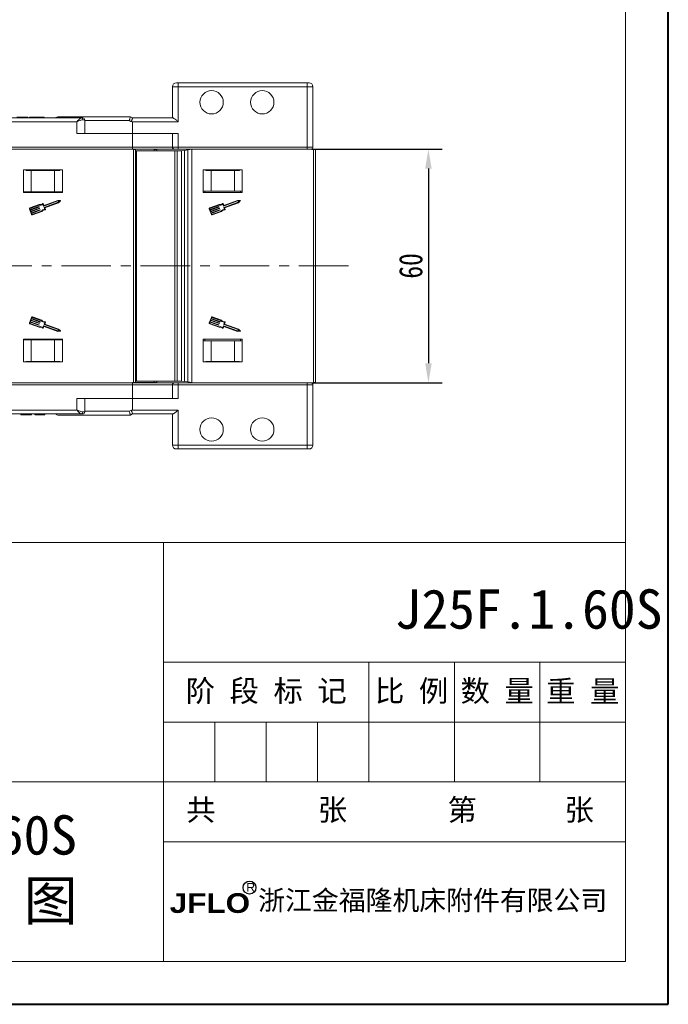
# Model space of a CAD drawing. Header units: millimetres. Extents: x 2623 to 3546, y -313 to 339.
# Tile 17 of 49: x 3379 to 3546, y -313 to -60. Entities that reach past the tile are written whole.
import ezdxf

# ---------------------------------------------------------------- set-up
doc = ezdxf.new("R2010")
doc.units = ezdxf.units.MM
doc.linetypes.add('CENTER2', pattern=[28.575, 19.05, -3.175, 3.175, -3.175])
doc.linetypes.add('CENTERX2', pattern=[20.32, 12.7, -2.54, 2.54, -2.54])
doc.layers.add('标注', color=1, linetype='Continuous', lineweight=13)
doc.layers.add('标注线', color=7, linetype='Continuous', lineweight=15)
doc.styles.get("Standard").update_dxf_attribs({"font": '仿宋_GB2312.ttf', "width": 0.8})
doc.styles.add('样式 6', font='仿宋_GB2312.ttf')
doc.dimstyles.new('副本 ISO-25.1', dxfattribs={"dimtxt": 6, "dimasz": 5, "dimexe": 3.5, "dimexo": 0.625, "dimgap": 1.5, "dimtad": 1, "dimdsep": 46, "dimtxsty": 'Standard', "dimcen": 2.5, "dimadec": 0, "dimazin": 0, "dimtfac": 1, "dimtmove": 0, "dimatfit": 3, "dimfxl": 0, "dimarcsym": 0})

# ---------------------------------------------------------------- blocks, each defined once
blk = doc.blocks.new('*D717')
at = {"color": 0, "lineweight": -2}
for p, q in [((3454.05, -93.7), (3487.5, -93.7)), ((3484, -98.7), (3484, -148.7)), ((3453.98, -153.7), (3487.5, -153.7))]:
    blk.add_line(p, q, dxfattribs=at)
at = {"color": 0, "lineweight": 9}
for points in [[(3483.17, -98.7), (3484.83, -98.7), (3484, -93.7)], [(3483.17, -148.7), (3484.83, -148.7), (3484, -153.7)]]:
    blk.add_solid(points, dxfattribs=at)
at = {"layer": 'Defpoints', "color": 0, "lineweight": 9}
for p in [(3453.43, -93.7), (3453.36, -153.7), (3484, -153.7)]:
    blk.add_point(p, dxfattribs=at)
at = {"color": 0, "lineweight": 9, "insert": (3479.5, -123.7), "char_height": 6, "attachment_point": 5, "rotation": 90}
blk.add_mtext('60', dxfattribs=at)

msp = doc.modelspace()

# ---------------------------------------------------------------- linework, layer by layer
at = {"color": 7, "lineweight": 40}
for p, q in [((3545.569, -313.261), (3545.569, 338.895)), ((2623.33, -313.261), (3545.569, -313.261))]:
    msp.add_line(p, q, dxfattribs=at)
at = {"color": 7, "lineweight": 13}
for p, q in [((3534.59, -302.281), (3534.59, 327.916)), ((3042.696, -194.687), (3534.59, -194.687)), ((3139.345, -302.281), (3534.59, -302.281))]:
    msp.add_line(p, q, dxfattribs=at)
at = {"color": 7, "linetype": 'Continuous', "lineweight": 15}
for p, q in [((3418.308, -77.701), (3418.308, -85.701)), ((3418.308, -77.701), (3419.808, -77.701)), ((3419.808, -76.701), (3419.308, -76.701)), ((3419.808, -76.701), (3419.808, -77.701)), ((3419.808, -76.701), (3452.857, -76.701)), ((3452.857, -77.701), (3419.808, -77.701)), ((3419.808, -77.701), (3419.808, -86.701)), ((3452.857, -76.701), (3452.857, -77.701)), ((3453.357, -76.701), (3452.857, -76.701)), ((3452.857, -93.201), (3452.857, -77.701)), ((3454.357, -77.701), (3452.857, -77.701)), ((3454.357, -77.701), (3454.357, -93.201)), ((3362.055, -85.701), (3394.905, -85.701)), ((3381.171, -85.501), (3378.35, -85.501)), ((3381.171, -85.501), (3381.171, -85.701)), ((3381.581, -85.501), (3381.581, -85.701)), ((3383.484, -85.501), (3383.484, -85.701)), ((3385.376, -85.501), (3385.376, -85.701)), ((3389.055, -85.401), (3407.535, -85.401)), ((3394.905, -85.701), (3395.287, -85.701)), ((3407.535, -85.401), (3407.536, -85.401)), ((3407.536, -85.401), (3408.055, -85.701)), ((3408.055, -85.701), (3418.394, -85.701)), ((3393.787, -86.701), (3362.055, -86.701)), ((3393.787, -89.701), (3393.787, -86.701)), ((3395.278, -86.201), (3395.787, -86.201)), ((3395.787, -89.701), (3395.787, -86.201)), ((3407.226, -86.401), (3395.787, -86.401)), ((3407.579, -86.595), (3407.226, -86.401)), ((3408.055, -86.701), (3408.055, -89.701)), ((3419.808, -86.701), (3408.055, -86.701)), ((3393.787, -89.701), (3408.055, -89.701)), ((3408.055, -89.701), (3408.055, -93.201)), ((3408.055, -89.701), (3419.808, -89.701)), ((3418.308, -89.701), (3418.308, -93.201)), ((3419.808, -93.201), (3419.808, -89.701)), ((3376.976, -93.201), (3408.055, -93.201)), ((3408.055, -93.201), (3408.055, -93.701)), ((3408.055, -93.201), (3418.308, -93.201)), ((3418.308, -93.201), (3419.808, -93.201)), ((3419.808, -93.201), (3452.857, -93.201)), ((3419.808, -93.201), (3419.808, -93.701)), ((3452.857, -93.201), (3452.857, -93.701)), ((3452.857, -93.201), (3454.357, -93.201)), ((3408.055, -93.701), (3376.976, -93.701)), ((3408.053, -93.771), (3393.555, -93.701)), ((3408.344, -93.798), (3393.555, -93.701)), ((3413.595, -93.798), (3408.053, -93.771)), ((3408.053, -93.796), (3408.053, -93.771)), ((3418.808, -93.701), (3408.055, -93.701)), ((3408.344, -123.701), (3408.344, -93.798)), ((3408.344, -93.798), (3408.844, -93.801)), ((3408.844, -93.801), (3408.844, -123.701)), ((3408.844, -94.151), (3409.111, -94.151)), ((3409.111, -94.151), (3409.111, -123.701)), ((3409.111, -94.151), (3418.913, -94.151)), ((3413.595, -93.798), (3414.252, -93.801)), ((3413.595, -94.151), (3413.595, -93.798)), ((3414.252, -93.801), (3414.252, -94.151)), ((3419.808, -93.701), (3418.808, -93.701)), ((3418.913, -94.151), (3418.913, -123.701)), ((3418.913, -94.151), (3419.473, -94.151)), ((3419.473, -94.151), (3419.473, -123.701)), ((3419.473, -94.151), (3420.641, -94.151)), ((3452.857, -93.701), (3419.808, -93.701)), ((3420.641, -94.151), (3421.429, -94.036)), ((3420.641, -94.151), (3420.641, -123.701)), ((3421.429, -94.036), (3422.251, -93.915)), ((3421.429, -94.036), (3421.429, -123.701)), ((3422.251, -93.915), (3423.236, -93.771)), ((3422.251, -123.701), (3422.251, -93.915)), ((3423.707, -93.701), (3423.236, -93.771)), ((3423.236, -93.771), (3423.236, -123.701)), ((3454.496, -93.798), (3439.707, -93.701)), ((3453.857, -93.701), (3452.857, -93.701)), ((3454.496, -123.701), (3454.496, -93.798)), ((3454.496, -93.798), (3454.996, -93.801)), ((3454.996, -93.801), (3454.996, -123.701)), ((3390.055, -99.051), (3380.055, -99.051)), ((3380.055, -99.051), (3380.055, -104.851)), ((3380.722, -99.201), (3380.722, -99.051)), ((3382.055, -99.201), (3380.722, -99.201)), ((3382.055, -104.701), (3382.055, -99.201)), ((3388.055, -99.201), (3382.055, -99.201)), ((3388.055, -104.701), (3388.055, -99.201)), ((3389.389, -99.201), (3388.055, -99.201)), ((3389.389, -99.051), (3389.389, -99.201)), ((3390.055, -104.851), (3390.055, -99.051)), ((3436.207, -99.051), (3426.207, -99.051)), ((3426.207, -99.051), (3426.207, -104.851)), ((3426.874, -99.201), (3426.874, -99.051)), ((3428.207, -99.201), (3426.874, -99.201)), ((3428.207, -104.501), (3428.207, -99.201)), ((3434.207, -99.201), (3428.207, -99.201)), ((3434.207, -104.501), (3434.207, -99.201)), ((3435.541, -99.201), (3434.207, -99.201)), ((3435.541, -99.051), (3435.541, -99.201)), ((3436.207, -104.851), (3436.207, -99.051)), ((3382.055, -104.701), (3380.055, -104.701)), ((3380.055, -104.851), (3390.055, -104.851)), ((3380.455, -104.701), (3380.455, -104.851)), ((3388.055, -104.701), (3382.055, -104.701)), ((3390.055, -104.701), (3388.055, -104.701)), ((3389.655, -104.701), (3389.655, -104.851)), ((3428.207, -104.501), (3426.207, -104.501)), ((3426.207, -104.851), (3436.207, -104.851)), ((3426.607, -104.501), (3426.607, -104.851)), ((3434.207, -104.501), (3428.207, -104.501)), ((3436.207, -104.501), (3434.207, -104.501)), ((3435.807, -104.501), (3435.807, -104.851)), ((3384.101, -107.944), (3381.723, -108.813)), ((3384.108, -108.077), (3381.767, -108.932)), ((3381.817, -109.254), (3383.99, -108.46)), ((3384.034, -108.58), (3381.86, -109.374)), ((3384.031, -108.479), (3384.053, -108.539)), ((3385.225, -108.315), (3385.055, -107.851)), ((3385.301, -108.151), (3385.142, -107.717)), ((3388.878, -107.014), (3385.265, -108.334)), ((3388.859, -106.885), (3385.342, -108.17)), ((3385.397, -108.694), (3389.009, -107.374)), ((3385.531, -108.781), (3389.078, -107.485)), ((3389.524, -106.919), (3388.859, -106.885)), ((3389.367, -107.039), (3388.878, -107.014)), ((3389.009, -107.374), (3389.367, -107.039)), ((3389.078, -107.485), (3389.564, -107.03)), ((3430.253, -107.944), (3427.875, -108.813)), ((3430.26, -108.077), (3427.919, -108.932)), ((3427.969, -109.254), (3430.142, -108.46)), ((3430.186, -108.58), (3428.013, -109.374)), ((3430.183, -108.479), (3430.205, -108.539)), ((3431.377, -108.315), (3431.207, -107.851)), ((3431.453, -108.151), (3431.294, -107.717)), ((3435.03, -107.014), (3431.418, -108.334)), ((3435.011, -106.885), (3431.494, -108.17)), ((3431.549, -108.694), (3435.162, -107.374)), ((3431.683, -108.781), (3435.23, -107.485)), ((3435.676, -106.919), (3435.011, -106.885)), ((3435.519, -107.039), (3435.03, -107.014)), ((3435.162, -107.374), (3435.519, -107.039)), ((3435.23, -107.485), (3435.716, -107.03)), ((3381.609, -109.058), (3382.135, -110.497)), ((3381.729, -109.014), (3381.817, -109.254)), ((3381.86, -109.374), (3381.97, -109.674)), ((3381.97, -109.674), (3384.144, -108.88)), ((3384.187, -109), (3382.014, -109.794)), ((3382.014, -109.794), (3382.123, -110.094)), ((3382.123, -110.094), (3384.297, -109.3)), ((3384.341, -109.419), (3382.167, -110.214)), ((3382.167, -110.214), (3382.255, -110.453)), ((3382.337, -110.491), (3384.677, -109.636)), ((3382.381, -110.611), (3384.759, -109.743)), ((3384.184, -108.899), (3384.206, -108.959)), ((3384.338, -109.319), (3384.36, -109.379)), ((3385.547, -109.198), (3385.378, -108.735)), ((3385.7, -109.245), (3385.531, -108.781)), ((3427.761, -109.058), (3428.287, -110.497)), ((3427.881, -109.014), (3427.969, -109.254)), ((3428.013, -109.374), (3428.122, -109.674)), ((3428.122, -109.674), (3430.296, -108.88)), ((3430.34, -109), (3428.166, -109.794)), ((3428.166, -109.794), (3428.276, -110.094)), ((3428.276, -110.094), (3430.449, -109.3)), ((3430.493, -109.419), (3428.319, -110.214)), ((3428.319, -110.214), (3428.407, -110.453)), ((3428.489, -110.491), (3430.83, -109.636)), ((3428.533, -110.611), (3430.911, -109.743)), ((3430.337, -108.899), (3430.359, -108.959)), ((3430.49, -109.319), (3430.512, -109.379)), ((3431.699, -109.198), (3431.53, -108.735)), ((3431.852, -109.245), (3431.683, -108.781)), ((3408.344, -153.605), (3408.344, -123.701)), ((3408.844, -123.701), (3408.844, -153.601)), ((3409.111, -123.701), (3409.111, -153.251)), ((3418.913, -123.701), (3418.913, -153.251)), ((3419.473, -123.701), (3419.473, -153.251)), ((3420.641, -123.701), (3420.641, -153.251)), ((3421.429, -123.701), (3421.429, -153.367)), ((3422.251, -153.488), (3422.251, -123.701)), ((3423.236, -123.701), (3423.236, -153.632)), ((3454.496, -153.605), (3454.496, -123.701)), ((3454.996, -123.701), (3454.996, -153.601)), ((3382.135, -136.906), (3381.609, -138.345)), ((3381.723, -138.59), (3384.101, -139.459)), ((3381.817, -138.149), (3381.729, -138.388)), ((3381.767, -138.47), (3384.108, -139.326)), ((3383.99, -138.943), (3381.817, -138.149)), ((3381.97, -137.729), (3381.86, -138.029)), ((3381.86, -138.029), (3384.034, -138.823)), ((3384.144, -138.523), (3381.97, -137.729)), ((3382.123, -137.309), (3382.014, -137.609)), ((3382.014, -137.609), (3384.187, -138.403)), ((3384.297, -138.103), (3382.123, -137.309)), ((3382.255, -136.949), (3382.167, -137.189)), ((3382.167, -137.189), (3384.341, -137.983)), ((3384.677, -137.766), (3382.337, -136.911)), ((3384.759, -137.66), (3382.381, -136.791)), ((3384.053, -138.864), (3384.031, -138.924)), ((3384.206, -138.444), (3384.184, -138.504)), ((3384.36, -138.024), (3384.338, -138.084)), ((3385.378, -138.668), (3385.547, -138.205)), ((3389.009, -140.029), (3385.397, -138.709)), ((3385.531, -138.622), (3385.7, -138.158)), ((3389.078, -139.918), (3385.531, -138.622)), ((3428.287, -136.906), (3427.761, -138.345)), ((3427.875, -138.59), (3430.253, -139.459)), ((3427.969, -138.149), (3427.881, -138.388)), ((3427.919, -138.47), (3430.26, -139.326)), ((3430.142, -138.943), (3427.969, -138.149)), ((3428.122, -137.729), (3428.013, -138.029)), ((3428.013, -138.029), (3430.186, -138.823)), ((3430.296, -138.523), (3428.122, -137.729)), ((3428.276, -137.309), (3428.166, -137.609)), ((3428.166, -137.609), (3430.34, -138.403)), ((3430.449, -138.103), (3428.276, -137.309)), ((3428.407, -136.949), (3428.319, -137.189)), ((3428.319, -137.189), (3430.493, -137.983)), ((3430.83, -137.766), (3428.489, -136.911)), ((3430.911, -137.66), (3428.533, -136.791)), ((3430.205, -138.864), (3430.183, -138.924)), ((3430.359, -138.444), (3430.337, -138.504)), ((3430.512, -138.024), (3430.49, -138.084)), ((3431.53, -138.668), (3431.699, -138.205)), ((3435.162, -140.029), (3431.549, -138.709)), ((3431.683, -138.622), (3431.852, -138.158)), ((3435.23, -139.918), (3431.683, -138.622)), ((3385.055, -139.551), (3385.225, -139.088)), ((3385.142, -139.686), (3385.301, -139.252)), ((3385.265, -139.069), (3388.878, -140.389)), ((3385.342, -139.233), (3388.859, -140.518)), ((3388.859, -140.518), (3389.524, -140.483)), ((3388.878, -140.389), (3389.367, -140.363)), ((3389.367, -140.363), (3389.009, -140.029)), ((3389.564, -140.373), (3389.078, -139.918)), ((3431.207, -139.551), (3431.377, -139.088)), ((3431.294, -139.686), (3431.453, -139.252)), ((3431.418, -139.069), (3435.03, -140.389)), ((3431.494, -139.233), (3435.011, -140.518)), ((3435.011, -140.518), (3435.676, -140.483)), ((3435.03, -140.389), (3435.519, -140.363)), ((3435.519, -140.363), (3435.162, -140.029)), ((3435.716, -140.373), (3435.23, -139.918)), ((3390.055, -142.551), (3380.055, -142.551)), ((3380.055, -142.551), (3380.055, -148.351)), ((3382.055, -142.701), (3380.055, -142.701)), ((3380.455, -142.551), (3380.455, -142.701)), ((3382.055, -142.701), (3382.055, -148.201)), ((3388.055, -142.701), (3382.055, -142.701)), ((3388.055, -142.701), (3388.055, -148.201)), ((3390.055, -142.701), (3388.055, -142.701)), ((3389.655, -142.551), (3389.655, -142.701)), ((3390.055, -148.351), (3390.055, -142.551)), ((3436.207, -142.551), (3426.207, -142.551)), ((3426.207, -142.551), (3426.207, -148.351)), ((3426.207, -142.901), (3428.207, -142.901)), ((3426.607, -142.551), (3426.607, -142.901)), ((3428.207, -142.901), (3428.207, -148.201)), ((3428.207, -142.901), (3434.207, -142.901)), ((3434.207, -142.901), (3434.207, -148.201)), ((3434.207, -142.901), (3436.207, -142.901)), ((3435.807, -142.551), (3435.807, -142.901)), ((3436.207, -148.351), (3436.207, -142.551)), ((3380.055, -148.351), (3390.055, -148.351)), ((3380.722, -148.201), (3380.722, -148.351)), ((3382.055, -148.201), (3380.722, -148.201)), ((3388.055, -148.201), (3382.055, -148.201)), ((3389.389, -148.201), (3388.055, -148.201)), ((3389.389, -148.351), (3389.389, -148.201)), ((3426.207, -148.351), (3436.207, -148.351)), ((3426.874, -148.201), (3428.207, -148.201)), ((3426.874, -148.351), (3426.874, -148.201)), ((3428.207, -148.201), (3434.207, -148.201)), ((3434.207, -148.201), (3435.541, -148.201)), ((3435.541, -148.201), (3435.541, -148.351)), ((3408.055, -153.701), (3376.976, -153.701)), ((3393.555, -153.701), (3408.344, -153.605)), ((3393.555, -153.701), (3408.053, -153.631)), ((3408.053, -153.631), (3413.595, -153.605)), ((3408.053, -153.631), (3408.053, -153.607)), ((3418.808, -153.701), (3408.055, -153.701)), ((3408.055, -154.201), (3408.055, -153.701)), ((3408.844, -153.601), (3408.344, -153.605)), ((3409.111, -153.251), (3408.844, -153.251)), ((3418.913, -153.251), (3409.111, -153.251)), ((3413.595, -153.605), (3413.595, -153.251)), ((3414.252, -153.601), (3413.595, -153.605)), ((3414.252, -153.251), (3414.252, -153.601)), ((3418.808, -153.701), (3419.808, -153.701)), ((3419.473, -153.251), (3418.913, -153.251)), ((3420.641, -153.251), (3419.473, -153.251)), ((3419.808, -153.701), (3452.857, -153.701)), ((3419.808, -153.701), (3419.808, -154.201)), ((3421.429, -153.367), (3420.641, -153.251)), ((3422.251, -153.488), (3421.429, -153.367)), ((3423.236, -153.632), (3422.251, -153.488)), ((3423.236, -153.632), (3423.707, -153.701)), ((3439.707, -153.701), (3454.496, -153.605)), ((3452.857, -153.701), (3452.857, -154.201)), ((3452.857, -153.701), (3453.857, -153.701)), ((3454.996, -153.601), (3454.496, -153.605)), ((3376.976, -154.201), (3408.055, -154.201)), ((3408.055, -157.701), (3408.055, -154.201)), ((3408.055, -154.201), (3418.308, -154.201)), ((3418.308, -154.201), (3418.308, -157.701)), ((3419.808, -154.201), (3418.308, -154.201)), ((3419.808, -154.201), (3419.808, -157.701)), ((3452.857, -154.201), (3419.808, -154.201)), ((3452.857, -169.701), (3452.857, -154.201)), ((3454.357, -154.201), (3452.857, -154.201)), ((3454.357, -154.201), (3454.357, -169.701)), ((3393.787, -157.701), (3393.787, -160.701)), ((3393.787, -157.701), (3408.055, -157.701)), ((3395.787, -161.201), (3395.787, -157.701)), ((3419.808, -157.701), (3408.055, -157.701)), ((3408.055, -160.701), (3408.055, -157.701)), ((3393.787, -160.701), (3362.055, -160.701)), ((3362.055, -161.701), (3394.905, -161.701)), ((3379.427, -161.901), (3379.427, -161.701)), ((3379.683, -161.901), (3379.683, -161.701)), ((3381.376, -161.901), (3381.376, -161.701)), ((3382.145, -161.901), (3382.145, -161.701)), ((3382.965, -161.901), (3382.965, -161.701)), ((3383.053, -161.901), (3383.053, -161.701)), ((3384.294, -161.901), (3384.294, -161.701)), ((3385.53, -161.901), (3385.53, -161.701)), ((3394.905, -161.701), (3395.287, -161.701)), ((3395.278, -161.201), (3395.787, -161.201)), ((3395.787, -161.001), (3407.226, -161.001)), ((3407.226, -161.001), (3407.579, -160.808)), ((3408.055, -161.701), (3407.536, -162.001)), ((3408.055, -160.701), (3419.808, -160.701)), ((3418.394, -161.701), (3408.055, -161.701)), ((3418.308, -161.701), (3418.308, -169.701)), ((3419.808, -160.701), (3419.808, -169.701)), ((3379.427, -161.901), (3379.683, -161.901)), ((3379.683, -161.901), (3381.376, -161.901)), ((3381.376, -161.901), (3382.145, -161.901)), ((3407.535, -162.001), (3389.055, -162.001)), ((3407.536, -162.001), (3407.535, -162.001)), ((3419.808, -169.701), (3418.308, -169.701)), ((3419.308, -170.701), (3419.808, -170.701)), ((3419.808, -169.701), (3452.857, -169.701)), ((3419.808, -169.701), (3419.808, -170.701)), ((3452.857, -170.701), (3419.808, -170.701)), ((3452.857, -169.701), (3452.857, -170.701)), ((3454.357, -169.701), (3452.857, -169.701)), ((3452.857, -170.701), (3453.357, -170.701))]:
    msp.add_line(p, q, dxfattribs=at)
at = {"color": 1, "linetype": 'CENTERX2', "lineweight": 13}
msp.add_line((3463.479, -123.701), (2912.818, -123.701), dxfattribs=at)
at = {"color": 7, "lineweight": 15}
for p, q in [((3416.017, -302.281), (3416.017, -194.687)), ((3416.017, -225.428), (3534.59, -225.428)), ((3468.716, -256.169), (3468.716, -225.428)), ((3490.674, -256.169), (3490.674, -225.428)), ((3512.632, -256.169), (3512.632, -225.428)), ((3416.017, -240.799), (3534.59, -240.799)), ((3429.192, -256.169), (3429.192, -240.799)), ((3442.366, -256.169), (3442.366, -240.799)), ((3455.541, -256.169), (3455.541, -240.799)), ((3139.345, -256.169), (3400.646, -256.169)), ((3400.646, -256.169), (3534.59, -256.169)), ((3416.017, -271.54), (3534.59, -271.54))]:
    msp.add_line(p, q, dxfattribs=at)
at = {"color": 7, "linetype": 'Continuous', "lineweight": 15}
for centre in [(3428.357, -81.701), (3441.357, -81.701), (3428.357, -165.701), (3441.357, -165.701)]:
    msp.add_circle(centre, 3, dxfattribs=at)
for centre, radius, start, end in [((3419.308, -77.701), 1, 90, 180), ((3453.357, -77.701), 1, 0, 90), ((3389.055, -86.401), 1, 90, 135.573), ((3394.831, -86.146), 0.451, 352.91865, 80.4798), ((3395.287, -86.201), 0.5, 0, 90), ((3418.808, -93.201), 0.5, 180, 270), ((3453.857, -93.201), 0.5, 270, 360), ((3384.001, -108.49), 0.0319, 20.07046, 110.07046), ((3384.023, -108.55), 0.0319, 290.07046, 20.07046), ((3384.359, -107.03), 0.949, 254.2528, 315.58546), ((3384.359, -107.03), 1.076, 256.51116, 310.30711), ((3385.082, -107.739), 0.0638, 20.07046, 135.58546), ((3385.255, -108.304), 0.0319, 200.07046, 290.07046), ((3385.331, -108.14), 0.0319, 200.07046, 290.07046), ((3389.52, -106.983), 0.0638, 313.09192, 87.049), ((3430.153, -108.49), 0.0319, 20.07046, 110.07046), ((3430.175, -108.55), 0.0319, 290.07046, 20.07046), ((3430.511, -107.03), 0.949, 254.2528, 315.58546), ((3430.511, -107.03), 1.076, 256.51116, 310.30711), ((3431.234, -107.739), 0.0638, 20.07046, 135.58546), ((3431.407, -108.304), 0.0319, 200.07046, 290.07046), ((3431.483, -108.14), 0.0319, 200.07046, 290.07046), ((3435.673, -106.983), 0.0638, 313.09192, 87.049), ((3381.789, -108.992), 0.192, 110.07046, 200.07046), ((3381.789, -108.992), 0.0638, 110.07046, 200.07046), ((3382.315, -110.432), 0.192, 200.07046, 290.07046), ((3382.315, -110.432), 0.0638, 200.07046, 290.07046), ((3384.154, -108.91), 0.0319, 20.07046, 110.07046), ((3384.176, -108.97), 0.0319, 290.07046, 20.07046), ((3384.308, -109.33), 0.0319, 20.07046, 110.07046), ((3384.33, -109.389), 0.0319, 290.07046, 20.07046), ((3385.544, -110.275), 1.076, 89.8338, 143.62975), ((3385.544, -110.275), 0.949, 84.55545, 145.88812), ((3385.408, -108.724), 0.0319, 110.07046, 200.07046), ((3385.64, -109.267), 0.0638, 264.55545, 20.07046), ((3427.941, -108.992), 0.192, 110.07046, 200.07046), ((3427.941, -108.992), 0.0638, 110.07046, 200.07046), ((3428.467, -110.432), 0.192, 200.07046, 290.07046), ((3428.467, -110.432), 0.0638, 200.07046, 290.07046), ((3430.307, -108.91), 0.0319, 20.07046, 110.07046), ((3430.329, -108.97), 0.0319, 290.07046, 20.07046), ((3430.46, -109.33), 0.0319, 20.07046, 110.07046), ((3430.482, -109.389), 0.0319, 290.07046, 20.07046), ((3431.696, -110.275), 1.076, 89.8338, 143.62975), ((3431.696, -110.275), 0.949, 84.55545, 145.88812), ((3431.56, -108.724), 0.0319, 110.07046, 200.07046), ((3431.792, -109.267), 0.0638, 264.55545, 20.07046), ((3381.789, -138.41), 0.192, 159.92954, 249.92954), ((3381.789, -138.41), 0.0638, 159.92954, 249.92954), ((3382.315, -136.971), 0.192, 69.92954, 159.92954), ((3382.315, -136.971), 0.0638, 69.92954, 159.92954), ((3384.001, -138.913), 0.0319, 249.92954, 339.92954), ((3384.023, -138.853), 0.0319, 339.92954, 69.92954), ((3384.154, -138.493), 0.0319, 249.92954, 339.92954), ((3384.176, -138.433), 0.0319, 339.92954, 69.92954), ((3384.308, -138.073), 0.0319, 249.92954, 339.92954), ((3384.33, -138.013), 0.0319, 339.92954, 69.92954), ((3385.544, -137.128), 1.076, 216.37025, 270.1662), ((3385.544, -137.128), 0.949, 214.11188, 275.44455), ((3385.408, -138.679), 0.0319, 159.92954, 249.92954), ((3385.64, -138.136), 0.0638, 339.92954, 95.44455), ((3427.941, -138.41), 0.192, 159.92954, 249.92954), ((3427.941, -138.41), 0.0638, 159.92954, 249.92954), ((3428.467, -136.971), 0.192, 69.92954, 159.92954), ((3428.467, -136.971), 0.0638, 69.92954, 159.92954), ((3430.153, -138.913), 0.0319, 249.92954, 339.92954), ((3430.175, -138.853), 0.0319, 339.92954, 69.92954), ((3430.307, -138.493), 0.0319, 249.92954, 339.92954), ((3430.329, -138.433), 0.0319, 339.92954, 69.92954), ((3430.46, -138.073), 0.0319, 249.92954, 339.92954), ((3430.482, -138.013), 0.0319, 339.92954, 69.92954), ((3431.696, -137.128), 1.076, 216.37025, 270.1662), ((3431.696, -137.128), 0.949, 214.11188, 275.44455), ((3431.56, -138.679), 0.0319, 159.92954, 249.92954), ((3431.792, -138.136), 0.0638, 339.92954, 95.44455), ((3384.359, -140.372), 0.949, 44.41454, 105.7472), ((3384.359, -140.372), 1.076, 49.69289, 103.48884), ((3385.082, -139.664), 0.0638, 224.41454, 339.92954), ((3385.255, -139.099), 0.0319, 69.92954, 159.92954), ((3385.331, -139.263), 0.0319, 69.92954, 159.92954), ((3389.52, -140.42), 0.0638, 272.951, 46.90808), ((3430.511, -140.372), 0.949, 44.41454, 105.7472), ((3430.511, -140.372), 1.076, 49.69289, 103.48884), ((3431.234, -139.664), 0.0638, 224.41454, 339.92954), ((3431.407, -139.099), 0.0319, 69.92954, 159.92954), ((3431.483, -139.263), 0.0319, 69.92954, 159.92954), ((3435.673, -140.42), 0.0638, 272.951, 46.90808), ((3418.808, -154.201), 0.5, 90, 180), ((3453.857, -154.201), 0.5, 360, 90), ((3389.055, -161.001), 1, 224.427, 270), ((3394.831, -161.257), 0.451, 279.5202, 7.08135), ((3395.287, -161.201), 0.5, 270, 0), ((3419.308, -169.701), 1, 180, 270), ((3453.357, -169.701), 1, 270, 0)]:
    msp.add_arc(centre, radius, start, end, dxfattribs=at)
for points, knots in [([(3383.484, -85.501), (3383.188, -85.501), (3382.597, -85.501), (3381.935, -85.501), (3381.619, -85.501), (3381.594, -85.501), (3381.581, -85.501)], [0, 0, 0, 0, 0.2799425, 0.558704, 0.7790449, 1, 1, 1, 1]), ([(3385.376, -85.501), (3385.356, -85.501), (3385.317, -85.501), (3384.851, -85.501), (3384.179, -85.501), (3383.716, -85.501), (3383.484, -85.501)], [0, 0, 0, 0, 0.280551, 0.5594882, 0.779434, 1, 1, 1, 1]), ([(3394.905, -85.701), (3394.878, -85.704), (3394.822, -85.711), (3394.715, -85.763), (3394.587, -85.854), (3394.471, -85.958), (3394.314, -86.111), (3394.159, -86.277), (3393.993, -86.465), (3393.914, -86.555), (3393.869, -86.607), (3393.843, -86.638), (3393.82, -86.664), (3393.805, -86.681), (3393.797, -86.69), (3393.791, -86.697), (3393.789, -86.699), (3393.787, -86.701)], [0, 0, 0, 0, 0.1010295, 0.2049461, 0.3371683, 0.4742971, 0.5161999, 0.7436507, 0.8530899, 0.914248, 0.9321698, 0.9601369, 0.976545, 0.9861936, 0.994698, 0.9959318, 1, 1, 1, 1]), ([(3407.226, -86.401), (3407.227, -86.398), (3407.25, -86.314), (3407.303, -86.12), (3407.383, -85.84), (3407.457, -85.597), (3407.513, -85.433), (3407.528, -85.412), (3407.535, -85.401)], [0, 0, 0, 0, 0.0057799, 0.1637764, 0.3793246, 0.5883639, 0.7941222, 1, 1, 1, 1]), ([(3407.579, -86.595), (3407.606, -86.601), (3407.648, -86.61), (3407.702, -86.612), (3407.739, -86.604), (3407.769, -86.582), (3407.816, -86.507), (3407.871, -86.324), (3407.946, -86.068), (3408.012, -85.837), (3408.047, -85.718), (3408.053, -85.706), (3408.055, -85.701)], [0, 0, 0, 0, 0.0479201, 0.0766572, 0.0956373, 0.1147646, 0.1424223, 0.2522179, 0.4613603, 0.6703329, 0.8736718, 1, 1, 1, 1]), ([(3418.394, -85.701), (3418.441, -85.713), (3418.547, -85.738), (3418.841, -85.933), (3419.266, -86.259), (3419.616, -86.544), (3419.806, -86.7), (3419.808, -86.701)], [0, 0, 0, 0, 0.1664776, 0.3704483, 0.6541641, 0.9963634, 1, 1, 1, 1]), ([(3393.787, -86.701), (3393.79, -86.7), (3393.801, -86.695), (3393.839, -86.679), (3393.884, -86.659), (3394.143, -86.548), (3394.539, -86.382), (3394.992, -86.227), (3395.199, -86.208), (3395.278, -86.201)], [0, 0, 0, 0, 0.0050875, 0.0203691, 0.0708073, 0.0890863, 0.5003107, 0.809226, 1, 1, 1, 1]), ([(3408.055, -86.701), (3408.046, -86.699), (3407.887, -86.664), (3407.729, -86.628), (3407.579, -86.595)], [0, 0, 0, 0, 0.0580196, 1, 1, 1, 1]), ([(3393.787, -160.701), (3393.79, -160.703), (3393.801, -160.707), (3393.839, -160.724), (3393.884, -160.743), (3394.143, -160.855), (3394.539, -161.021), (3394.992, -161.176), (3395.199, -161.194), (3395.278, -161.201)], [0, 0, 0, 0, 0.00508751, 0.02036912, 0.07080725, 0.08908627, 0.50031067, 0.809226, 1, 1, 1, 1]), ([(3394.905, -161.701), (3394.878, -161.698), (3394.822, -161.692), (3394.715, -161.64), (3394.587, -161.549), (3394.471, -161.445), (3394.314, -161.292), (3394.159, -161.126), (3393.993, -160.938), (3393.914, -160.847), (3393.869, -160.795), (3393.843, -160.765), (3393.82, -160.739), (3393.805, -160.722), (3393.797, -160.713), (3393.791, -160.706), (3393.789, -160.703), (3393.787, -160.701)], [0, 0, 0, 0, 0.10102949, 0.20494614, 0.33716829, 0.47429709, 0.5161999, 0.74365074, 0.85308987, 0.91424801, 0.93216977, 0.96013693, 0.97654495, 0.98619361, 0.99469798, 0.99593178, 1, 1, 1, 1]), ([(3407.226, -161.001), (3407.227, -161.004), (3407.25, -161.088), (3407.303, -161.283), (3407.383, -161.563), (3407.457, -161.806), (3407.513, -161.97), (3407.528, -161.991), (3407.535, -162.001)], [0, 0, 0, 0, 0.00577993, 0.16377641, 0.37932458, 0.58836393, 0.79412218, 1, 1, 1, 1]), ([(3407.579, -160.808), (3407.729, -160.774), (3407.887, -160.739), (3408.046, -160.703), (3408.055, -160.701)], [0, 0, 0, 0, 0.9419804, 1, 1, 1, 1]), ([(3407.579, -160.808), (3407.61, -160.801), (3407.656, -160.791), (3407.715, -160.791), (3407.75, -160.805), (3407.78, -160.834), (3407.807, -160.886), (3407.861, -161.034), (3407.925, -161.264), (3407.995, -161.506), (3408.042, -161.67), (3408.051, -161.691), (3408.055, -161.701)], [0, 0, 0, 0, 0.0557326, 0.0841244, 0.1031533, 0.1220489, 0.1581087, 0.2060796, 0.4109421, 0.609388, 0.8046359, 1, 1, 1, 1]), ([(3419.808, -160.701), (3419.806, -160.703), (3419.711, -160.781), (3419.52, -160.937), (3419.258, -161.147), (3419.018, -161.335), (3418.778, -161.511), (3418.547, -161.665), (3418.441, -161.69), (3418.394, -161.701)], [0, 0, 0, 0, 0.0036297, 0.1729379, 0.3461681, 0.4864589, 0.6302599, 0.8338406, 1, 1, 1, 1]), ([(3383.053, -161.901), (3383.116, -161.901), (3383.241, -161.901), (3383.682, -161.901), (3384.062, -161.901), (3384.294, -161.901)], [0, 0, 0, 0, 0.28012164, 0.5603549, 1, 1, 1, 1]), ([(3384.294, -161.901), (3384.489, -161.901), (3384.878, -161.901), (3385.323, -161.901), (3385.506, -161.901), (3385.522, -161.901), (3385.53, -161.901)], [0, 0, 0, 0, 0.2802457, 0.5584161, 0.7788266, 1, 1, 1, 1])]:
    msp.add_open_spline(points, degree=3, knots=knots, dxfattribs=at)
at = {"layer": '标注', "color": 7, "lineweight": 30}
msp.add_circle((3438.085, -283.297), 1.652, dxfattribs=at)

# ---------------------------------------------------------------- texts
at = {"color": 7, "insert": (3475.321, -206.732), "char_height": 10.1067, "attachment_point": 1, "style": '样式 6'}
msp.add_mtext('J25F.1.60S', dxfattribs=at)
at = {"color": 7, "linetype": 'CENTER2', "lineweight": 18, "char_height": 5.51273, "width": 59.55363, "attachment_point": 1, "style": '样式 6'}
for s, insert in [('{\\fSimSun|b0|i0|c134|p2;  共       张}', (3414.34, -260.566)), ('{\\fSimSun|b0|i0|c134|p2;  第      张}', (3481.41, -260.566))]:
    msp.add_mtext(s, dxfattribs=dict(at, insert=insert))
at = {"insert": (3325.078, -264.721), "char_height": 10.10668, "attachment_point": 1, "style": '样式 6'}
msp.add_mtext('{\\C7;J25F.1.60S\\P}结  构  图', dxfattribs=at)
at = {"layer": '标注', "color": 7, "lineweight": 9, "attachment_point": 1, "style": '样式 6'}
for s, insert, char_height, width in [('{\\fArial|b0|i0|c0|p32;R}', (3437.239, -282.106), 2.2632, 1.61494), ('{\\fArial Black|b0|i0|c0|p34;JFLO}', (3417.591, -284.746), 5.05179, 49.60936), ('{\\fSimHei|b0|i0|c134|p2;浙江金福隆机床附件有限公司}', (3440.311, -284.028), 5.05179, 95.16319)]:
    msp.add_mtext(s, dxfattribs=dict(at, insert=insert, char_height=char_height, width=width))
at = {"layer": '标注线', "color": 7, "lineweight": 18, "char_height": 5.5127, "attachment_point": 5, "style": '样式 6'}
for s, insert, width in [('阶 段 标 记', (3442.366, -233.113), 52.69941), ('比 例', (3479.695, -233.113), 21.95809), ('数 量', (3501.653, -233.113), 21.95809), ('重 量', (3523.611, -233.113), 21.95809)]:
    msp.add_mtext(s, dxfattribs=dict(at, insert=insert, width=width))

# ---------------------------------------------------------------- dimensions: what is measured, and where the dimension line sits
at = {"color": 5, "lineweight": 9}
dim = msp.add_linear_dim(base=(3484, -153.701), p1=(3453.427, -93.701), p2=(3453.357, -153.701), angle=90, dimstyle='副本 ISO-25.1', dxfattribs=at)
dim.commit()
dim.dimension.update_dxf_attribs({"geometry": '*D717', "text_midpoint": (3479.5, -123.701)})

doc.saveas('drawing.dxf')
